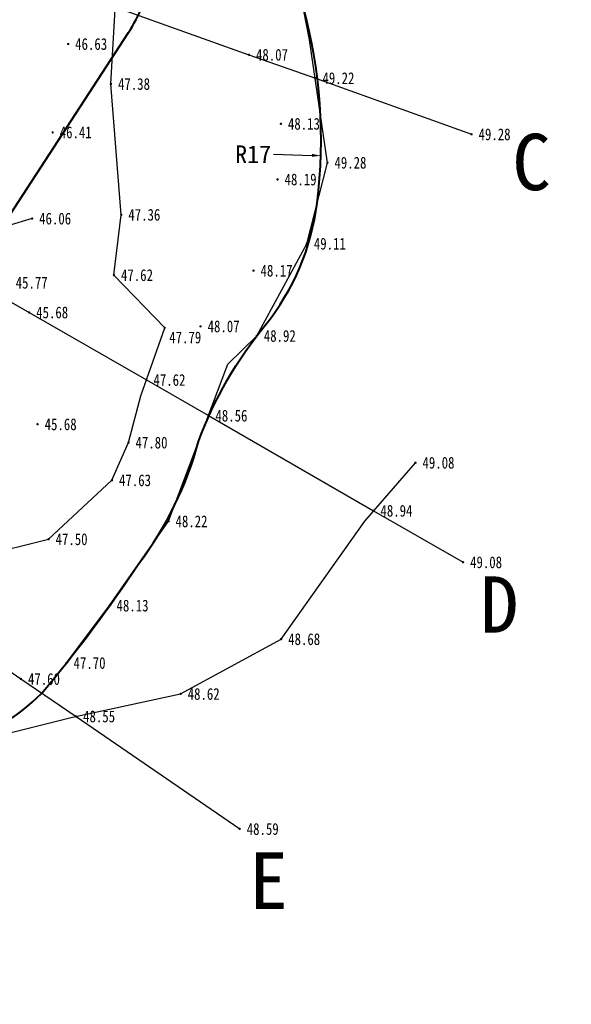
# Model space of a CAD drawing. Extents: x 555481 to 559434, y 3811529 to 3812446.
# Tile 16 of 37: x 556162 to 556180, y 3811929 to 3811962. Entities that reach past the tile are written whole.
import ezdxf
from ezdxf.enums import TextEntityAlignment as Align

# ---------------------------------------------------------------- set-up
doc = ezdxf.new("R2010")
doc.units = 0
doc.header["$LTSCALE"] = 0.5
doc.header["$PDSIZE"] = 0.2
doc.layers.get('0').update_dxf_attribs({"linetype": 'CONTINUOUS'})
doc.layers.get('Defpoints').update_dxf_attribs({"linetype": 'CONTINUOUS'})
for name, color, linetype in [('DMTZ', 8, 'CONTINUOUS'), ('GCD', 1, 'CONTINUOUS'), ('SXSS', 5, 'CONTINUOUS')]:
    doc.layers.add(name, color=color, linetype=linetype)
for name, color, linetype, lineweight in [('堤脚线', 2, 'CONTINUOUS', 40), ('标注半径', 7, 'CONTINUOUS', 40), ('设计断面', 4, 'CONTINUOUS', 40)]:
    doc.layers.add(name, color=color, linetype=linetype, lineweight=lineweight)
doc.styles.get("Standard").update_dxf_attribs({"font": 'rs.shx', "bigfont": 'hztxt.shx'})
doc.styles.add('宋体', font='txt')
doc.styles.add('正等线体', font='simhei.ttf')
doc.linetypes.add('10411', pattern='A,2,[150,AAA.SHX,S=1,R=0,X=0,Y=1],2,[151,AAA.SHX,S=1,R=0,X=0,Y=3],1e-11', length=4)
doc.dimstyles.get("Standard").update_dxf_attribs({"dimtxt": 0.18, "dimasz": 0.18, "dimexe": 0.18, "dimexo": 0.0625, "dimgap": 0.09, "dimtad": 0, "dimtih": 1, "dimtoh": 1, "dimdec": 4, "dimzin": 0, "dimdsep": 46, "dimtxsty": 'Standard', "dimcen": 0.09, "dimadec": 0, "dimazin": 0, "dimtfac": 1, "dimtdec": 4, "dimtofl": 0, "dimtmove": 0, "dimatfit": 3, "dimfxl": 0, "dimtolj": 1, "dimtzin": 0, "dimarcsym": 0})

# ---------------------------------------------------------------- blocks, each defined once
blk = doc.blocks.new('GC200')
at = {"linetype": 'Continuous', "const_width": 0.2, "flags": 128}
blk.add_lwpolyline([(-0.1, 0, 1), (0.1, 0, 1)], format="xyb", close=True, dxfattribs=at)
blk = doc.blocks.new('*D85')
at = {"layer": 'Defpoints', "color": 0, "linetype": 'Continuous', "transparency": 16777216}
for p in [(556154.792, 3811957.95, 51.959), (556171.873, 3811957.413, 51.959)]:
    blk.add_point(p, dxfattribs=at)
at = {"layer": '标注半径', "color": 0, "linetype": 'Continuous', "lineweight": -2, "transparency": 16777216}
blk.add_line((556170.265, 3811957.463), (556171.573, 3811957.422), dxfattribs=at)
at = {"layer": '标注半径', "color": 0, "linetype": 'Continuous', "transparency": 16777216}
blk.add_solid([(556171.575, 3811957.472), (556171.572, 3811957.372), (556171.873, 3811957.413)], dxfattribs=at)
at = {"layer": '标注半径', "color": 0, "linetype": 'Continuous', "lineweight": -3, "transparency": 16777216, "insert": (556169.57, 3811957.463), "char_height": 0.6, "attachment_point": 5, "style": '宋体'}
blk.add_mtext('\\A1;R17', dxfattribs=at)

msp = doc.modelspace()

# ---------------------------------------------------------------- linework, layer by layer
at = {"linetype": 'Continuous', "flags": 128}
for points, elevation in [([(556135.45277, 3811972.99112), (556139.48569, 3811971.55338), (556141.91589, 3811970.67993), (556148.00927, 3811968.49695), (556150.18133, 3811967.72655), (556155.45317, 3811965.84238), (556158.17208, 3811964.86734), (556160.09159, 3811964.18699), (556163.31707, 3811963.03195), (556164.88519, 3811962.4652), (556169.42603, 3811960.84765), (556171.6869, 3811960.04972), (556176.99937, 3811958.14062)], 49.401), ([(556133.03576, 3811968.71667), (556136.68149, 3811966.62762), (556145.11495, 3811961.77371), (556148.19548, 3811959.99392), (556150.61503, 3811958.60337), (556152.43964, 3811957.54211), (556155.01958, 3811956.05497), (556157.21142, 3811954.79495), (556159.89811, 3811953.24566), (556161.94657, 3811952.07797), (556165.93734, 3811949.78073), (556168.04632, 3811948.56656), (556173.6608, 3811945.33055), (556176.71079, 3811943.57667)], 49.334), ([(556129.48268, 3811961.80863), (556135.7825, 3811957.44514), (556138.27544, 3811955.73394), (556142.64267, 3811952.73413), (556144.74612, 3811951.28167), (556145.99139, 3811950.40757), (556147.27163, 3811949.53734), (556150.13217, 3811947.56466), (556151.79283, 3811946.42676), (556161.66795, 3811939.60602), (556163.54377, 3811938.33036), (556169.11071, 3811934.50063)], 49.229)]:
    msp.add_lwpolyline(points, dxfattribs=dict(at, elevation=elevation))
at = {"layer": 'DMTZ', "linetype": '10411', "ltscale": 0.5, "flags": 128}
for points, elevation in [([(556164.833, 3811953.349), (556165.083, 3811955.402), (556164.732, 3811959.853), (556164.923, 3811963.177), (556164.919, 3811965.89), (556166.52, 3811970.484)], 47.619), ([(556110.899, 3811968.962), (556111.426, 3811966.743), (556112.142, 3811961.569), (556113.057, 3811955.536), (556114.631, 3811948.855), (556117.264, 3811944.833), (556120.782, 3811942.948), (556123.512, 3811940.958), (556126.845, 3811939.986), (556130.235, 3811938.896), (556134.399, 3811936.007), (556136.903, 3811933.232), (556139.565, 3811930.443), (556142.555, 3811928.919), (556145.494, 3811928.534), (556147.767, 3811929.63), (556150.707, 3811932.61), (556153.985, 3811934.717), (556159.094, 3811937.229), (556163.426, 3811938.301), (556167.102, 3811939.096), (556170.521, 3811940.961), (556173.368, 3811944.975), (556175.091, 3811946.964)], 50.713), ([(556162.048, 3811955.273), (556159.559, 3811954.523), (556157.872, 3811955.697), (556156.207, 3811957.491), (556154.303, 3811958.501), (556152.059, 3811959.139), (556149.992, 3811958.342), (556149.013, 3811957.007), (556148.52171, 3811954.51421), (556149.52005, 3811952.69671), (556151.021, 3811950.613), (556151.974, 3811949.089), (556153.02532, 3811947.70969)], 46.847), ([(556166.559, 3811951.557), (556164.833, 3811953.349)], 46.847), ([(556134.042, 3811939.409), (556137.417, 3811939.331), (556140.756, 3811939.934), (556142.304, 3811942.078), (556143.867, 3811944.999), (556144.886, 3811945.343), (556148.879, 3811944.775), (556151.525, 3811946.255), (556153.129, 3811947.302), (556155.848, 3811945.479), (556160.315, 3811943.799), (556162.607, 3811944.362), (556164.766, 3811946.367), (556165.327, 3811947.649), (556165.744, 3811949.245), (556166.559, 3811951.557)], 47.63)]:
    msp.add_lwpolyline(points, dxfattribs=dict(at, elevation=elevation))
at = {"layer": 'SXSS', "linetype": '10411', "ltscale": 0.5, "elevation": 50.064, "flags": 128}
msp.add_lwpolyline([(556163.219, 3811940.149), (556164.68, 3811942.103), (556166.688, 3811944.97), (556168.705, 3811950.318), (556169.692, 3811951.28), (556171.395, 3811954.418), (556172.096, 3811957.174), (556171.484, 3811961.357), (556170.788, 3811964.966), (556170.864, 3811966.127), (556172.886, 3811968.36), (556177.419, 3811970.155), (556180.218, 3811971.289), (556181.364, 3811971.444)], dxfattribs=at)
at = {"layer": '堤脚线', "linetype": 'Continuous', "elevation": 56.32124, "flags": 128}
msp.add_lwpolyline([(556141.58372, 3811962.18251), (556140.5354, 3811960.32828), (556138.03229, 3811955.90085), (556135.809, 3811952.69763), (556134.39816, 3811950.66496), (556134.39816, 3811950.66496, 0.33393646), (556135.55613, 3811942.96597, 0.35149494), (556151.91337, 3811940.56533), (556154.49267, 3811942.0009, 0.15178801), (556156.30839, 3811944.10383), (556157.7767, 3811947.85132), (556159.69566, 3811952.74896, -0.06911418), (556160.53384, 3811954.2424), (556165.32499, 3811961.60344, 0.08744173), (556166.1185, 3811963.46701)], format="xyb", dxfattribs=at)
at = {"layer": '设计断面', "linetype": 'Continuous', "elevation": 51.959, "flags": 128}
msp.add_lwpolyline([(556133.35166, 3811968.53566, -0.03841268), (556129.04081, 3811961.11695, 0.00065262), (556126.88716, 3811957.72237, 0.21948571), (556124.13774, 3811943.92212, 0.14689526), (556128.7464, 3811939.37464, -0.13611635), (556137.143, 3811933.032, 0.23515614), (556144.5758, 3811929.23106, 0.11856876), (556150.947, 3811932.61, -0.06947345), (556159.334, 3811937.229, 0.11085845), (556162.37836, 3811939.1229, 0.02656786), (556165.684, 3811943.5365, 0.09575396), (556167.71443, 3811947.69154, -0.08473661), (556169.99071, 3811951.65632, 0.13815143), (556171.7455, 3811955.796, 0.09953685), (556171.26048, 3811962.51602, -0.43771949)], format="xyb", dxfattribs=at)

# ---------------------------------------------------------------- block references
at = {"layer": 'GCD', "linetype": 'Continuous'}
ref = msp.add_blockref('GC200', (556163.274, 3811961.214, 46.634), dxfattribs=dict(at, xscale=0.1999999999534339, yscale=0.2000000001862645, zscale=0.2))
ref.add_attrib('height', '46.63', dxfattribs={"linetype": 'Continuous', "height": 0.4, "style": '正等线体', "width": 0.8}).set_placement((556163.514, 3811961.214, 46.634), align=Align.MIDDLE_LEFT)
ref = msp.add_blockref('GC200', (556169.42603, 3811960.84765, 48.07), dxfattribs=dict(at, xscale=0.1999999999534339, yscale=0.2000000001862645, zscale=0.2))
ref.add_attrib('height', '48.07', dxfattribs={"linetype": 'Continuous', "height": 0.4, "style": '正等线体', "width": 0.8}).set_placement((556169.66603, 3811960.84765, 48.07), align=Align.MIDDLE_LEFT)
ref = msp.add_blockref('GC200', (556171.6869, 3811960.04972, 49.219), dxfattribs=dict(at, xscale=0.1999999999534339, yscale=0.2000000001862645, zscale=0.2))
ref.add_attrib('height', '49.22', dxfattribs={"linetype": 'Continuous', "height": 0.4, "style": '正等线体', "width": 0.8}).set_placement((556171.9269, 3811960.04972, 49.219), align=Align.MIDDLE_LEFT)
ref = msp.add_blockref('GC200', (556164.732, 3811959.853, 47.384), dxfattribs=dict(at, xscale=0.1999999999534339, yscale=0.2000000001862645, zscale=0.2))
ref.add_attrib('height', '47.38', dxfattribs={"linetype": 'Continuous', "height": 0.4, "style": '正等线体', "width": 0.8}).set_placement((556164.972, 3811959.853, 47.384), align=Align.MIDDLE_LEFT)
ref = msp.add_blockref('GC200', (556170.513, 3811958.497, 48.131), dxfattribs=dict(at, xscale=0.1999999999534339, yscale=0.2000000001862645, zscale=0.2))
ref.add_attrib('height', '48.13', dxfattribs={"linetype": 'Continuous', "height": 0.4, "style": '正等线体', "width": 0.8}).set_placement((556170.753, 3811958.497, 48.131), align=Align.MIDDLE_LEFT)
ref = msp.add_blockref('GC200', (556162.748, 3811958.207, 46.406), dxfattribs=dict(at, xscale=0.1999999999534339, yscale=0.2000000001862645, zscale=0.2))
ref.add_attrib('height', '46.41', dxfattribs={"linetype": 'Continuous', "height": 0.4, "style": '正等线体', "width": 0.8}).set_placement((556162.988, 3811958.207, 46.406), align=Align.MIDDLE_LEFT)
ref = msp.add_blockref('GC200', (556176.99937, 3811958.14062, 49.277), dxfattribs=dict(at, xscale=0.1999999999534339, yscale=0.2000000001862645, zscale=0.2))
ref.add_attrib('height', '49.28', dxfattribs={"linetype": 'Continuous', "height": 0.4, "style": '正等线体', "width": 0.8}).set_placement((556177.23937, 3811958.14062, 49.277), align=Align.MIDDLE_LEFT)
ref = msp.add_blockref('GC200', (556172.096, 3811957.174, 49.277), dxfattribs=dict(at, xscale=0.1999999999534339, yscale=0.2000000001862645, zscale=0.2))
ref.add_attrib('height', '49.28', dxfattribs={"linetype": 'Continuous', "height": 0.4, "style": '正等线体', "width": 0.8}).set_placement((556172.336, 3811957.174, 49.277), align=Align.MIDDLE_LEFT)
ref = msp.add_blockref('GC200', (556170.399, 3811956.604, 48.194), dxfattribs=dict(at, xscale=0.1999999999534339, yscale=0.2000000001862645, zscale=0.2))
ref.add_attrib('height', '48.19', dxfattribs={"linetype": 'Continuous', "height": 0.4, "style": '正等线体', "width": 0.8}).set_placement((556170.639, 3811956.604, 48.194), align=Align.MIDDLE_LEFT)
ref = msp.add_blockref('GC200', (556165.083, 3811955.402, 47.363), dxfattribs=dict(at, xscale=0.1999999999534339, yscale=0.2000000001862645, zscale=0.2))
ref.add_attrib('height', '47.36', dxfattribs={"linetype": 'Continuous', "height": 0.4, "style": '正等线体', "width": 0.8}).set_placement((556165.323, 3811955.402, 47.363), align=Align.MIDDLE_LEFT)
ref = msp.add_blockref('GC200', (556162.048, 3811955.273, 46.061), dxfattribs=dict(at, xscale=0.1999999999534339, yscale=0.2000000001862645, zscale=0.2))
ref.add_attrib('height', '46.06', dxfattribs={"linetype": 'Continuous', "height": 0.4, "style": '正等线体', "width": 0.8}).set_placement((556162.288, 3811955.273, 46.061), align=Align.MIDDLE_LEFT)
ref = msp.add_blockref('GC200', (556171.395, 3811954.418, 49.107), dxfattribs=dict(at, xscale=0.1999999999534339, yscale=0.2000000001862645, zscale=0.2))
ref.add_attrib('height', '49.11', dxfattribs={"linetype": 'Continuous', "height": 0.4, "style": '正等线体', "width": 0.8}).set_placement((556171.635, 3811954.418, 49.107), align=Align.MIDDLE_LEFT)
ref = msp.add_blockref('GC200', (556164.833, 3811953.349, 47.619), dxfattribs=dict(at, xscale=0.1999999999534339, yscale=0.2000000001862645, zscale=0.2))
ref.add_attrib('height', '47.62', dxfattribs={"linetype": 'Continuous', "height": 0.4, "style": '正等线体', "width": 0.8}).set_placement((556165.073, 3811953.349, 47.619), align=Align.MIDDLE_LEFT)
ref = msp.add_blockref('GC200', (556169.582, 3811953.501, 48.166), dxfattribs=dict(at, xscale=0.1999999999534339, yscale=0.2000000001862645, zscale=0.2))
ref.add_attrib('height', '48.17', dxfattribs={"linetype": 'Continuous', "height": 0.4, "style": '正等线体', "width": 0.8}).set_placement((556169.822, 3811953.501, 48.166), align=Align.MIDDLE_LEFT)
ref = msp.add_blockref('GC200', (556161.249, 3811953.09, 45.77), dxfattribs=dict(at, xscale=0.1999999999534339, yscale=0.2000000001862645, zscale=0.2))
ref.add_attrib('height', '45.77', dxfattribs={"linetype": 'Continuous', "height": 0.4, "style": '正等线体', "width": 0.8}).set_placement((556161.489, 3811953.09, 45.77), align=Align.MIDDLE_LEFT)
ref = msp.add_blockref('GC200', (556161.94657, 3811952.07797, 45.676), dxfattribs=dict(at, xscale=0.1999999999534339, yscale=0.2000000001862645, zscale=0.2))
ref.add_attrib('height', '45.68', dxfattribs={"linetype": 'Continuous', "height": 0.4, "style": '正等线体', "width": 0.8}).set_placement((556162.18657, 3811952.07797, 45.676), align=Align.MIDDLE_LEFT)
ref = msp.add_blockref('GC200', (556167.78, 3811951.605, 48.074), dxfattribs=dict(at, xscale=0.1999999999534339, yscale=0.2000000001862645, zscale=0.2))
ref.add_attrib('height', '48.07', dxfattribs={"linetype": 'Continuous', "height": 0.4, "style": '正等线体', "width": 0.8}).set_placement((556168.02, 3811951.605, 48.074), align=Align.MIDDLE_LEFT)
ref = msp.add_blockref('GC200', (556166.559, 3811951.557, 47.787), dxfattribs=dict(at, xscale=0.1999999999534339, yscale=0.2000000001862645, zscale=0.2))
ref.add_attrib('height', '47.79', dxfattribs={"linetype": 'Continuous', "height": 0.4, "style": '正等线体', "width": 0.8}).set_placement((556166.71474, 3811951.22753, 47.787), align=Align.MIDDLE_LEFT)
ref = msp.add_blockref('GC200', (556169.692, 3811951.28, 48.921), dxfattribs=dict(at, xscale=0.1999999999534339, yscale=0.2000000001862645, zscale=0.2))
ref.add_attrib('height', '48.92', dxfattribs={"linetype": 'Continuous', "height": 0.4, "style": '正等线体', "width": 0.8}).set_placement((556169.932, 3811951.28, 48.921), align=Align.MIDDLE_LEFT)
ref = msp.add_blockref('GC200', (556165.93734, 3811949.78073, 47.621), dxfattribs=dict(at, xscale=0.1999999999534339, yscale=0.2000000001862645, zscale=0.2))
ref.add_attrib('height', '47.62', dxfattribs={"linetype": 'Continuous', "height": 0.4, "style": '正等线体', "width": 0.8}).set_placement((556166.17734, 3811949.78073, 47.621), align=Align.MIDDLE_LEFT)
ref = msp.add_blockref('GC200', (556162.235, 3811948.273, 45.676), dxfattribs=dict(at, xscale=0.1999999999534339, yscale=0.2000000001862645, zscale=0.2))
ref.add_attrib('height', '45.68', dxfattribs={"linetype": 'Continuous', "height": 0.4, "style": '正等线体', "width": 0.8}).set_placement((556162.475, 3811948.273, 45.676), align=Align.MIDDLE_LEFT)
ref = msp.add_blockref('GC200', (556168.04632, 3811948.56656, 48.562), dxfattribs=dict(at, xscale=0.1999999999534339, yscale=0.2000000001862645, zscale=0.2))
ref.add_attrib('height', '48.56', dxfattribs={"linetype": 'Continuous', "height": 0.4, "style": '正等线体', "width": 0.8}).set_placement((556168.28632, 3811948.56656, 48.562), align=Align.MIDDLE_LEFT)
ref = msp.add_blockref('GC200', (556165.327, 3811947.649, 47.804), dxfattribs=dict(at, xscale=0.1999999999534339, yscale=0.2000000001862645, zscale=0.2))
ref.add_attrib('height', '47.80', dxfattribs={"linetype": 'Continuous', "height": 0.4, "style": '正等线体', "width": 0.8}).set_placement((556165.567, 3811947.649, 47.804), align=Align.MIDDLE_LEFT)
ref = msp.add_blockref('GC200', (556175.091, 3811946.964, 49.075), dxfattribs=dict(at, xscale=0.1999999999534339, yscale=0.2000000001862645, zscale=0.2))
ref.add_attrib('height', '49.08', dxfattribs={"linetype": 'Continuous', "height": 0.4, "style": '正等线体', "width": 0.8}).set_placement((556175.331, 3811946.964, 49.075), align=Align.MIDDLE_LEFT)
ref = msp.add_blockref('GC200', (556164.766, 3811946.367, 47.63), dxfattribs=dict(at, xscale=0.1999999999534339, yscale=0.2000000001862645, zscale=0.2))
ref.add_attrib('height', '47.63', dxfattribs={"linetype": 'Continuous', "height": 0.4, "style": '正等线体', "width": 0.8}).set_placement((556165.006, 3811946.367, 47.63), align=Align.MIDDLE_LEFT)
ref = msp.add_blockref('GC200', (556173.6608, 3811945.33055, 48.939), dxfattribs=dict(at, xscale=0.1999999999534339, yscale=0.2000000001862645, zscale=0.2))
ref.add_attrib('height', '48.94', dxfattribs={"linetype": 'Continuous', "height": 0.4, "style": '正等线体', "width": 0.8}).set_placement((556173.9008, 3811945.33055, 48.939), align=Align.MIDDLE_LEFT)
ref = msp.add_blockref('GC200', (556166.688, 3811944.97, 48.218), dxfattribs=dict(at, xscale=0.1999999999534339, yscale=0.2000000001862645, zscale=0.2))
ref.add_attrib('height', '48.22', dxfattribs={"linetype": 'Continuous', "height": 0.4, "style": '正等线体', "width": 0.8}).set_placement((556166.928, 3811944.97, 48.218), align=Align.MIDDLE_LEFT)
ref = msp.add_blockref('GC200', (556162.607, 3811944.362, 47.502), dxfattribs=dict(at, xscale=0.1999999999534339, yscale=0.2000000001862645, zscale=0.2))
ref.add_attrib('height', '47.50', dxfattribs={"linetype": 'Continuous', "height": 0.4, "style": '正等线体', "width": 0.8}).set_placement((556162.847, 3811944.362, 47.502), align=Align.MIDDLE_LEFT)
ref = msp.add_blockref('GC200', (556176.71079, 3811943.57667, 49.075), dxfattribs=dict(at, xscale=0.1999999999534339, yscale=0.2000000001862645, zscale=0.2))
ref.add_attrib('height', '49.08', dxfattribs={"linetype": 'Continuous', "height": 0.4, "style": '正等线体', "width": 0.8}).set_placement((556176.95079, 3811943.57667, 49.075), align=Align.MIDDLE_LEFT)
ref = msp.add_blockref('GC200', (556164.68, 3811942.103, 48.125), dxfattribs=dict(at, xscale=0.1999999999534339, yscale=0.2000000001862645, zscale=0.2))
ref.add_attrib('height', '48.13', dxfattribs={"linetype": 'Continuous', "height": 0.4, "style": '正等线体', "width": 0.8}).set_placement((556164.92, 3811942.103, 48.125), align=Align.MIDDLE_LEFT)
ref = msp.add_blockref('GC200', (556170.521, 3811940.961, 48.678), dxfattribs=dict(at, xscale=0.1999999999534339, yscale=0.2000000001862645, zscale=0.2))
ref.add_attrib('height', '48.68', dxfattribs={"linetype": 'Continuous', "height": 0.4, "style": '正等线体', "width": 0.8}).set_placement((556170.761, 3811940.961, 48.678), align=Align.MIDDLE_LEFT)
ref = msp.add_blockref('GC200', (556163.219, 3811940.149, 47.698), dxfattribs=dict(at, xscale=0.1999999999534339, yscale=0.2000000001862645, zscale=0.2))
ref.add_attrib('height', '47.70', dxfattribs={"linetype": 'Continuous', "height": 0.4, "style": '正等线体', "width": 0.8}).set_placement((556163.459, 3811940.149, 47.698), align=Align.MIDDLE_LEFT)
ref = msp.add_blockref('GC200', (556161.66795, 3811939.60602, 47.6), dxfattribs=dict(at, xscale=0.1999999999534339, yscale=0.2000000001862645, zscale=0.2))
ref.add_attrib('height', '47.60', dxfattribs={"linetype": 'Continuous', "height": 0.4, "style": '正等线体', "width": 0.8}).set_placement((556161.90795, 3811939.60602, 47.6), align=Align.MIDDLE_LEFT)
ref = msp.add_blockref('GC200', (556167.102, 3811939.096, 48.62), dxfattribs=dict(at, xscale=0.1999999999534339, yscale=0.2000000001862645, zscale=0.2))
ref.add_attrib('height', '48.62', dxfattribs={"linetype": 'Continuous', "height": 0.4, "style": '正等线体', "width": 0.8}).set_placement((556167.342, 3811939.096, 48.62), align=Align.MIDDLE_LEFT)
ref = msp.add_blockref('GC200', (556163.54377, 3811938.33036, 48.552), dxfattribs=dict(at, xscale=0.1999999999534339, yscale=0.2000000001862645, zscale=0.2))
ref.add_attrib('height', '48.55', dxfattribs={"linetype": 'Continuous', "height": 0.4, "style": '正等线体', "width": 0.8}).set_placement((556163.78377, 3811938.33036, 48.552), align=Align.MIDDLE_LEFT)
ref = msp.add_blockref('GC200', (556169.11071, 3811934.50063, 48.586), dxfattribs=dict(at, xscale=0.1999999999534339, yscale=0.2000000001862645, zscale=0.2))
ref.add_attrib('height', '48.59', dxfattribs={"linetype": 'Continuous', "height": 0.4, "style": '正等线体', "width": 0.8}).set_placement((556169.35071, 3811934.50063, 48.586), align=Align.MIDDLE_LEFT)

# ---------------------------------------------------------------- texts
at = {"linetype": 'Continuous', "style": '宋体'}
for s, p in [('C', (556178.38564, 3811956.23834)), ('D', (556177.29358, 3811941.17864)), ('E', (556169.44475, 3811931.78182))]:
    msp.add_text(s, height=1.92, dxfattribs=at).set_placement(p)

# ---------------------------------------------------------------- dimensions: what is measured, and where the dimension line sits
at = {"layer": '标注半径', "linetype": 'Continuous', "lineweight": -3}
dim = msp.add_radius_dim(center=(556154.79198, 3811957.94989, 51.959), mpoint=(556171.87333, 3811957.41271, 51.959), dimstyle='Standard', override={"dimtxt": 0.6, "dimasz": 0.3, "dimdec": 0, "dimtxsty": '宋体'}, dxfattribs=at)
dim.commit()
dim.dimension.update_dxf_attribs({"geometry": '*D85', "text_midpoint": (556170.26545, 3811957.46327), "dimtype": 164})

doc.saveas('drawing.dxf')
